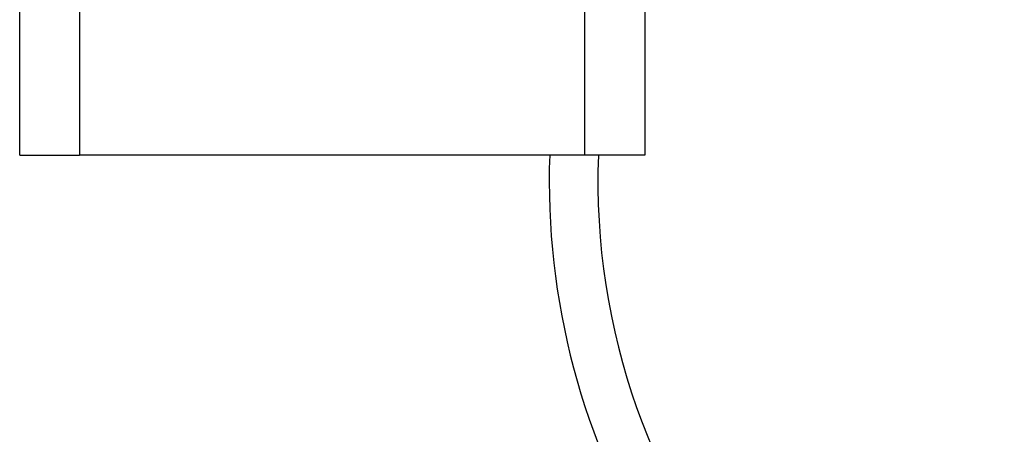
# Model space of a CAD drawing. Header units: inches. Extents: x 6 to 216, y 11 to 118.
# Tile 48 of 212: x 38.785 to 39.67, y 21.248 to 21.621. Entities that reach past the tile are written whole.
import ezdxf

# ---------------------------------------------------------------- set-up
doc = ezdxf.new("R2010")
doc.units = ezdxf.units.IN
doc.header["$MEASUREMENT"] = 0
doc.layers.add('Visible Edges(ANSI)', color=7, linetype='Continuous', lineweight=25)
doc.layers.add('Visible Tangent Edges(ANSI)', color=7, linetype='Continuous', lineweight=25)

msp = doc.modelspace()

# ---------------------------------------------------------------- linework, layer by layer
at = {"layer": 'Visible Edges(ANSI)'}
for p, q in [((38.7852, 21.49928), (38.7852, 78.25518)), ((39.3472, 78.25518), (39.3472, 21.49928)), ((38.7852, 21.49928), (38.83905, 21.49928)), ((39.29335, 21.49928), (38.83905, 21.49928)), ((39.3472, 21.49928), (39.29335, 21.49928))]:
    msp.add_line(p, q, dxfattribs=at)
for radius, start, end in [(0.6122, 177.79569, 158.60083), (0.656, 177.94292, 211.75232)]:
    msp.add_arc((39.9172, 21.47573), radius, start, end, dxfattribs=at)
at = {"layer": 'Visible Tangent Edges(ANSI)'}
for p, q in [((38.83905, 78.25518), (38.83905, 21.49928)), ((39.29335, 21.49928), (39.29335, 78.25518))]:
    msp.add_line(p, q, dxfattribs=at)

doc.saveas('drawing.dxf')
